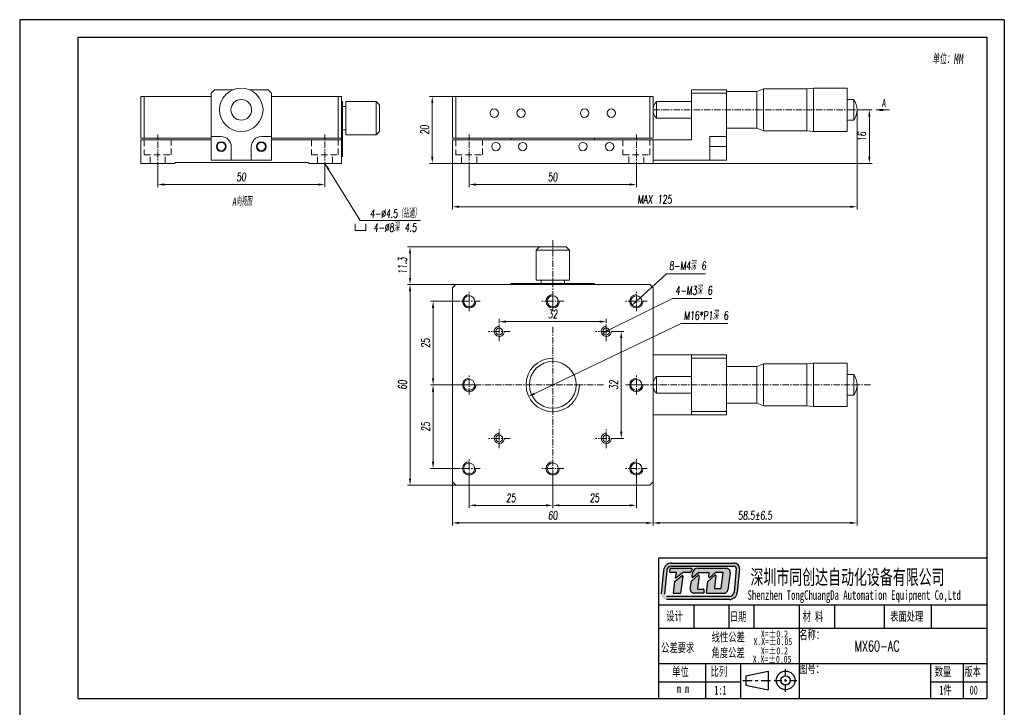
# Model space of a CAD drawing. Header units: millimetres. Extents: x 13711 to 14006, y 235 to 651.
# Tile 3 of 3: x 13711 to 14006, y 445 to 651. Entities that reach past the tile are written whole.
import ezdxf

# ---------------------------------------------------------------- set-up
doc = ezdxf.new("R2010")
doc.units = ezdxf.units.MM
doc.header["$LTSCALE"] = 0.3
doc.linetypes.add('CENTERX2', pattern=[20.32, 12.7, -2.54, 2.54, -2.54])
doc.linetypes.add('DASHED', pattern=[19.05, 12.7, -6.35])
for name, color, linetype, lineweight in [('中心线', 5, 'CENTERX2', 13), ('剖面线', 50, 'Continuous', 13), ('外框', 7, 'Continuous', 30), ('文字', 3, 'Continuous', 13), ('标注', 1, 'Continuous', 18), ('虚线', 6, 'DASHED', 13), ('螺纹线', 3, 'Continuous', 13), ('轮廓线', 7, 'Continuous', 20)]:
    doc.layers.add(name, color=color, linetype=linetype, lineweight=lineweight)
doc.styles.add('SLDTEXTSTYLE2', font='txt')
doc.styles.get("Standard").update_dxf_attribs({"font": 'txt.shx', "width": 0.67, "oblique": 5, "bigfont": 'gbcbig.shx'})
doc.dimstyles.new('1', dxfattribs={"dimtxt": 2.5, "dimasz": 2, "dimexe": 0.8, "dimexo": 0, "dimgap": 1, "dimtad": 1, "dimdec": 1, "dimdsep": 46, "dimtxsty": 'Standard', "dimcen": 0, "dimclrd": 256, "dimclre": 256, "dimclrt": 256, "dimadec": 0, "dimazin": 0, "dimtfac": 1, "dimtdec": 1, "dimtmove": 0, "dimatfit": 3, "dimfxl": 0, "dimtzin": 0, "dimlwd": -1, "dimlwe": -1, "dimarcsym": 0})
doc.dimstyles.new('1$3', dxfattribs={"dimtxt": 2.5, "dimasz": 2, "dimexe": 0.8, "dimexo": 0, "dimgap": 1, "dimtad": 1, "dimtih": 1, "dimtoh": 1, "dimdec": 1, "dimdsep": 46, "dimtxsty": 'Standard', "dimcen": 0, "dimclrd": 256, "dimclre": 256, "dimclrt": 256, "dimadec": 0, "dimazin": 0, "dimtfac": 1, "dimtdec": 1, "dimtmove": 0, "dimatfit": 3, "dimfxl": 0, "dimtzin": 0, "dimlwd": -1, "dimlwe": -1, "dimarcsym": 0})

# ---------------------------------------------------------------- blocks, each defined once
blk = doc.blocks.new('Y')
at = {"lineweight": 30}
for p, q in [((-4136.76, 2009.27), (-3862.74, 2009.27)), ((-4154.44, 2003.97), (-3857.44, 2003.97)), ((-4154.44, 2003.97), (-3857.44, 2003.97))]:
    blk.add_line(p, q, dxfattribs=at)
for points in [[(-3857.44, 2213.99), (-4154.44, 2213.99), (-4154.44, 2003.97)], [(-4136.76, 2009.27), (-4136.76, 2208.69), (-3862.74, 2208.69)]]:
    blk.add_lwpolyline(points, dxfattribs=at)
blk = doc.blocks.new('W')
at = {"lineweight": 30}
for p, q in [((-3857.44, 2213.99), (-3857.44, 2003.97)), ((-3857.44, 2213.99), (-3857.44, 2003.97)), ((-3862.74, 2208.69), (-3862.74, 2009.27))]:
    blk.add_line(p, q, dxfattribs=at)
blk.add_blockref('Y', (0, 0))
blk = doc.blocks.new('jt')
at = {"layer": '螺纹线', "ltscale": 0.5}
h = blk.add_hatch(color=256, dxfattribs=at)
h.paths.add_polyline_path([(13642.82, 624.25), (13646.82, 624.25), (13646.82, 624.75)])
h.paths.add_polyline_path([(13642.82, 624.25), (13646.82, 623.75), (13646.82, 624.25)])
for p, q in [((13642.82, 624.25), (13646.82, 624.75)), ((13646.82, 623.75), (13646.82, 624.75)), ((13642.82, 624.25), (13650.82, 624.25)), ((13642.82, 624.25), (13646.82, 623.75))]:
    blk.add_line(p, q, dxfattribs=at)
blk = doc.blocks.new('2')
at = {"layer": '标注', "ltscale": 0.3}
for p, q in [((-5.625, 6.75), (-5.625, 0)), ((-5.625, 0), (3.375, 0)), ((-5.625, 0), (5.625, 0)), ((5.625, 0), (5.625, 6.75))]:
    blk.add_line(p, q, dxfattribs=at)
blk = doc.blocks.new('*D136')
at = {"layer": 'Defpoints', "color": 0, "ltscale": 0.3}
for p in [(13840.69, 628.01), (13834.65, 608.01), (13840.69, 608.01)]:
    blk.add_point(p, dxfattribs=at)
at = {"layer": '标注', "ltscale": 0.3}
for p, q in [((13840.69, 628.01), (13833.85, 628.01)), ((13834.65, 626.01), (13834.65, 610.01)), ((13840.69, 608.01), (13833.85, 608.01))]:
    blk.add_line(p, q, dxfattribs=at)
for points in [[(13834.31, 626.01), (13834.98, 626.01), (13834.65, 628.01)], [(13834.31, 610.01), (13834.98, 610.01), (13834.65, 608.01)]]:
    blk.add_solid(points, dxfattribs=at)
at = {"layer": '标注', "ltscale": 0.3, "insert": (13832.4, 618.01), "char_height": 2.5, "attachment_point": 5, "rotation": 90}
blk.add_mtext('20', dxfattribs=at)
blk = doc.blocks.new('*D138')
at = {"layer": 'Defpoints', "color": 0, "ltscale": 0.3}
for p in [(13840.69, 541.77), (13834.9, 516.77), (13842.43, 516.77)]:
    blk.add_point(p, dxfattribs=at)
at = {"layer": '标注', "ltscale": 0.3}
for p, q in [((13840.69, 541.77), (13834.1, 541.77)), ((13834.9, 539.77), (13834.9, 518.77)), ((13842.43, 516.77), (13834.1, 516.77))]:
    blk.add_line(p, q, dxfattribs=at)
for points in [[(13834.56, 539.77), (13835.23, 539.77), (13834.9, 541.77)], [(13834.56, 518.77), (13835.23, 518.77), (13834.9, 516.77)]]:
    blk.add_solid(points, dxfattribs=at)
at = {"layer": '标注', "ltscale": 0.3, "insert": (13832.65, 529.27), "char_height": 2.5, "attachment_point": 5, "rotation": 90}
blk.add_mtext('25', dxfattribs=at)
blk = doc.blocks.new('*D139')
at = {"layer": 'Defpoints', "color": 0, "ltscale": 0.3}
for p in [(13845.69, 513.86), (13870.69, 511.77), (13870.69, 505.74)]:
    blk.add_point(p, dxfattribs=at)
at = {"layer": '标注', "ltscale": 0.3}
for p, q in [((13845.69, 513.86), (13845.69, 504.94)), ((13870.69, 511.77), (13870.69, 504.94)), ((13847.69, 505.74), (13868.69, 505.74))]:
    blk.add_line(p, q, dxfattribs=at)
for points in [[(13847.69, 506.08), (13847.69, 505.41), (13845.69, 505.74)], [(13868.69, 506.08), (13868.69, 505.41), (13870.69, 505.74)]]:
    blk.add_solid(points, dxfattribs=at)
at = {"layer": '标注', "ltscale": 0.3, "insert": (13858.19, 507.99), "char_height": 2.5, "attachment_point": 5}
blk.add_mtext('25', dxfattribs=at)
blk = doc.blocks.new('*D140')
at = {"layer": 'Defpoints', "color": 0, "ltscale": 0.3}
for p in [(13870.69, 514.77), (13895.69, 513.86), (13895.69, 505.74)]:
    blk.add_point(p, dxfattribs=at)
at = {"layer": '标注', "ltscale": 0.3}
for p, q in [((13870.69, 514.77), (13870.69, 504.94)), ((13895.69, 513.86), (13895.69, 504.94)), ((13872.69, 505.74), (13893.69, 505.74))]:
    blk.add_line(p, q, dxfattribs=at)
for points in [[(13872.69, 506.08), (13872.69, 505.41), (13870.69, 505.74)], [(13893.69, 506.08), (13893.69, 505.41), (13895.69, 505.74)]]:
    blk.add_solid(points, dxfattribs=at)
at = {"layer": '标注', "ltscale": 0.3, "insert": (13883.19, 507.99), "char_height": 2.5, "attachment_point": 5}
blk.add_mtext('25', dxfattribs=at)
blk = doc.blocks.new('*D142')
at = {"layer": 'Defpoints', "color": 0, "ltscale": 0.3}
for p in [(13889.95, 557.77), (13889.95, 525.77), (13891.17, 525.77)]:
    blk.add_point(p, dxfattribs=at)
at = {"layer": '标注', "ltscale": 0.3}
for p, q in [((13889.95, 557.77), (13891.97, 557.77)), ((13891.17, 555.77), (13891.17, 527.77)), ((13889.95, 525.77), (13891.97, 525.77))]:
    blk.add_line(p, q, dxfattribs=at)
for points in [[(13890.83, 555.77), (13891.5, 555.77), (13891.17, 557.77)], [(13890.83, 527.77), (13891.5, 527.77), (13891.17, 525.77)]]:
    blk.add_solid(points, dxfattribs=at)
at = {"layer": '标注', "ltscale": 0.3, "insert": (13888.92, 541.77), "char_height": 2.5, "attachment_point": 5, "rotation": 90}
blk.add_mtext('32', dxfattribs=at)
blk = doc.blocks.new('*D143')
at = {"layer": 'Defpoints', "color": 0, "ltscale": 0.3}
for p in [(13854.69, 560.68), (13886.69, 560.68), (13886.69, 560.68)]:
    blk.add_point(p, dxfattribs=at)
at = {"layer": '标注', "ltscale": 0.3}
for p, q in [((13854.69, 560.68), (13854.69, 561.48)), ((13856.69, 560.68), (13884.69, 560.68)), ((13886.69, 560.68), (13886.69, 561.48))]:
    blk.add_line(p, q, dxfattribs=at)
for points in [[(13856.69, 561.02), (13856.69, 560.35), (13854.69, 560.68)], [(13884.69, 561.02), (13884.69, 560.35), (13886.69, 560.68)]]:
    blk.add_solid(points, dxfattribs=at)
at = {"layer": '标注', "ltscale": 0.3, "insert": (13870.69, 562.93), "char_height": 2.5, "attachment_point": 5}
blk.add_mtext('32', dxfattribs=at)
blk = doc.blocks.new('*D144')
at = {"layer": 'Defpoints', "color": 0, "ltscale": 0.3}
for p in [(13842.43, 566.77), (13834.9, 541.77), (13842.43, 541.77)]:
    blk.add_point(p, dxfattribs=at)
at = {"layer": '标注', "ltscale": 0.3}
for p, q in [((13842.43, 566.77), (13834.1, 566.77)), ((13834.9, 564.77), (13834.9, 543.77)), ((13842.43, 541.77), (13834.1, 541.77))]:
    blk.add_line(p, q, dxfattribs=at)
for points in [[(13834.56, 564.77), (13835.23, 564.77), (13834.9, 566.77)], [(13834.56, 543.77), (13835.23, 543.77), (13834.9, 541.77)]]:
    blk.add_solid(points, dxfattribs=at)
at = {"layer": '标注', "ltscale": 0.3, "insert": (13832.65, 554.27), "char_height": 2.5, "attachment_point": 5, "rotation": 90}
blk.add_mtext('25', dxfattribs=at)
blk = doc.blocks.new('*D145')
at = {"layer": 'Defpoints', "color": 0, "ltscale": 0.3}
for p in [(13841.69, 571.77), (13828, 511.77), (13841.69, 511.77)]:
    blk.add_point(p, dxfattribs=at)
at = {"layer": '标注', "ltscale": 0.3}
for p, q in [((13841.69, 571.77), (13827.2, 571.77)), ((13828, 569.77), (13828, 513.77)), ((13841.69, 511.77), (13827.2, 511.77))]:
    blk.add_line(p, q, dxfattribs=at)
for points in [[(13827.66, 569.77), (13828.33, 569.77), (13828, 571.77)], [(13827.66, 513.77), (13828.33, 513.77), (13828, 511.77)]]:
    blk.add_solid(points, dxfattribs=at)
at = {"layer": '标注', "ltscale": 0.3, "insert": (13825.75, 541.77), "char_height": 2.5, "attachment_point": 5, "rotation": 90}
blk.add_mtext('60', dxfattribs=at)
blk = doc.blocks.new('*D146')
at = {"layer": 'Defpoints', "color": 0, "ltscale": 0.3}
for p in [(13840.69, 513.34), (13900.69, 513.34), (13900.69, 500.49)]:
    blk.add_point(p, dxfattribs=at)
at = {"layer": '标注', "ltscale": 0.3}
for p, q in [((13840.69, 513.34), (13840.69, 499.69)), ((13900.69, 513.34), (13900.69, 499.69)), ((13842.69, 500.49), (13898.69, 500.49))]:
    blk.add_line(p, q, dxfattribs=at)
for points in [[(13842.69, 500.83), (13842.69, 500.16), (13840.69, 500.49)], [(13898.69, 500.83), (13898.69, 500.16), (13900.69, 500.49)]]:
    blk.add_solid(points, dxfattribs=at)
at = {"layer": '标注', "ltscale": 0.3, "insert": (13870.69, 502.74), "char_height": 2.5, "attachment_point": 5}
blk.add_mtext('60', dxfattribs=at)
blk = doc.blocks.new('*D147')
at = {"layer": 'Defpoints', "color": 0, "ltscale": 0.3}
for p in [(13866.69, 583.07), (13828, 571.77), (13841.69, 571.77)]:
    blk.add_point(p, dxfattribs=at)
at = {"layer": '标注', "ltscale": 0.3}
for p, q in [((13866.69, 583.07), (13827.2, 583.07)), ((13828, 581.07), (13828, 573.77)), ((13841.69, 571.77), (13827.2, 571.77))]:
    blk.add_line(p, q, dxfattribs=at)
for points in [[(13827.66, 581.07), (13828.33, 581.07), (13828, 583.07)], [(13827.66, 573.77), (13828.33, 573.77), (13828, 571.77)]]:
    blk.add_solid(points, dxfattribs=at)
at = {"layer": '标注', "ltscale": 0.3, "insert": (13825.75, 577.42), "char_height": 2.5, "attachment_point": 5, "rotation": 90}
blk.add_mtext('11.3', dxfattribs=at)
blk = doc.blocks.new('*D148')
at = {"layer": 'Defpoints', "color": 0, "ltscale": 0.3}
for p in [(13894.22, 565.42), (13897.16, 568.13)]:
    blk.add_point(p, dxfattribs=at)
at = {"layer": '标注', "ltscale": 0.3}
for p, q in [((13904.66, 575.02), (13895.69, 566.77)), ((13916.4, 575.02), (13904.66, 575.02))]:
    blk.add_line(p, q, dxfattribs=at)
blk.add_solid([(13895.46, 567.02), (13895.91, 566.53), (13894.22, 565.42)], dxfattribs=at)
at = {"layer": '标注', "ltscale": 0.3, "insert": (13911.03, 577.37), "char_height": 2.5, "attachment_point": 5}
blk.add_mtext('8-M4深 6', dxfattribs=at)
blk = doc.blocks.new('*D150')
at = {"layer": 'Defpoints', "color": 0, "ltscale": 0.3}
for p in [(13877.9, 545.23), (13863.47, 538.32)]:
    blk.add_point(p, dxfattribs=at)
at = {"layer": '标注', "ltscale": 0.3}
for p, q in [((13909.05, 560.13), (13865.28, 539.18)), ((13923.06, 560.13), (13909.05, 560.13))]:
    blk.add_line(p, q, dxfattribs=at)
blk.add_solid([(13865.13, 539.48), (13865.42, 538.88), (13863.47, 538.32)], dxfattribs=at)
at = {"layer": '标注', "ltscale": 0.3, "insert": (13916.56, 562.48), "char_height": 2.5, "attachment_point": 5}
blk.add_mtext('M16*P1深 6', dxfattribs=at)
blk = doc.blocks.new('*D151')
at = {"layer": 'Defpoints', "color": 0, "ltscale": 0.3}
for p in [(13885.34, 557.1), (13888.03, 558.44)]:
    blk.add_point(p, dxfattribs=at)
at = {"layer": '标注', "ltscale": 0.3}
for p, q in [((13906.51, 567.63), (13887.13, 557.99)), ((13918.23, 567.63), (13906.51, 567.63))]:
    blk.add_line(p, q, dxfattribs=at)
blk.add_solid([(13886.98, 558.29), (13887.28, 557.69), (13885.34, 557.1)], dxfattribs=at)
at = {"layer": '标注', "ltscale": 0.3, "insert": (13912.87, 569.98), "char_height": 2.5, "attachment_point": 5}
blk.add_mtext('4-M3深 6', dxfattribs=at)
blk = doc.blocks.new('*D152')
at = {"layer": 'Defpoints', "color": 0, "ltscale": 0.3}
for p in [(13961.69, 541.77), (13900.69, 513.34), (13961.69, 500.49)]:
    blk.add_point(p, dxfattribs=at)
at = {"layer": '剖面线', "ltscale": 0.3}
for p, q in [((13961.69, 541.77), (13961.69, 499.69)), ((13900.69, 513.34), (13900.69, 499.69)), ((13902.69, 500.49), (13959.69, 500.49))]:
    blk.add_line(p, q, dxfattribs=at)
for points in [[(13902.69, 500.83), (13902.69, 500.16), (13900.69, 500.49)], [(13959.69, 500.83), (13959.69, 500.16), (13961.69, 500.49)]]:
    blk.add_solid(points, dxfattribs=at)
at = {"layer": '剖面线', "ltscale": 0.3, "insert": (13931.19, 502.74), "char_height": 2.5, "attachment_point": 5}
blk.add_mtext('58.5%%p6.5', dxfattribs=at)
blk = doc.blocks.new('*D153')
at = {"layer": 'Defpoints', "color": 0, "ltscale": 0.3}
for p in [(13963.42, 624.01), (13900.69, 608.01), (13965.36, 608.01)]:
    blk.add_point(p, dxfattribs=at)
at = {"layer": '标注', "ltscale": 0.3}
for p, q in [((13963.42, 624.01), (13966.16, 624.01)), ((13965.36, 622.01), (13965.36, 610.01)), ((13900.69, 608.01), (13966.16, 608.01))]:
    blk.add_line(p, q, dxfattribs=at)
for points in [[(13965.02, 622.01), (13965.69, 622.01), (13965.36, 624.01)], [(13965.02, 610.01), (13965.69, 610.01), (13965.36, 608.01)]]:
    blk.add_solid(points, dxfattribs=at)
at = {"layer": '标注', "ltscale": 0.3, "insert": (13963.11, 616.01), "char_height": 2.5, "attachment_point": 5, "rotation": 90}
blk.add_mtext('16', dxfattribs=at)
blk = doc.blocks.new('*D155')
at = {"layer": 'Defpoints', "color": 0, "ltscale": 0.3}
for p in [(13752.53, 606.55), (13802.53, 606.55), (13802.53, 601.68)]:
    blk.add_point(p, dxfattribs=at)
at = {"layer": '标注', "ltscale": 0.3}
for p, q in [((13752.53, 606.55), (13752.53, 600.88)), ((13802.53, 606.55), (13802.53, 600.88)), ((13754.53, 601.68), (13800.53, 601.68))]:
    blk.add_line(p, q, dxfattribs=at)
for points in [[(13754.53, 602.01), (13754.53, 601.34), (13752.53, 601.68)], [(13800.53, 602.01), (13800.53, 601.34), (13802.53, 601.68)]]:
    blk.add_solid(points, dxfattribs=at)
at = {"layer": '标注', "ltscale": 0.3, "insert": (13777.53, 603.93), "char_height": 2.5, "attachment_point": 5}
blk.add_mtext('50', dxfattribs=at)
blk = doc.blocks.new('*D156')
at = {"layer": 'Defpoints', "color": 0, "ltscale": 0.3}
for p in [(13845.69, 606.55), (13895.69, 606.55), (13895.69, 601.68)]:
    blk.add_point(p, dxfattribs=at)
at = {"layer": '标注', "ltscale": 0.3}
for p, q in [((13845.69, 606.55), (13845.69, 600.88)), ((13895.69, 606.55), (13895.69, 600.88)), ((13847.69, 601.68), (13893.69, 601.68))]:
    blk.add_line(p, q, dxfattribs=at)
for points in [[(13847.69, 602.01), (13847.69, 601.34), (13845.69, 601.68)], [(13893.69, 602.01), (13893.69, 601.34), (13895.69, 601.68)]]:
    blk.add_solid(points, dxfattribs=at)
at = {"layer": '标注', "ltscale": 0.3, "insert": (13870.69, 603.93), "char_height": 2.5, "attachment_point": 5}
blk.add_mtext('50', dxfattribs=at)
blk = doc.blocks.new('*D157')
at = {"layer": 'Defpoints', "color": 0, "ltscale": 0.3}
for p in [(13961.69, 624.01), (13840.69, 608.01), (13961.69, 595.03)]:
    blk.add_point(p, dxfattribs=at)
at = {"layer": '标注', "ltscale": 0.3}
for p, q in [((13961.69, 624.01), (13961.69, 594.23)), ((13840.69, 608.01), (13840.69, 594.23)), ((13842.69, 595.03), (13959.69, 595.03))]:
    blk.add_line(p, q, dxfattribs=at)
for points in [[(13842.69, 595.36), (13842.69, 594.69), (13840.69, 595.03)], [(13959.69, 595.36), (13959.69, 594.69), (13961.69, 595.03)]]:
    blk.add_solid(points, dxfattribs=at)
at = {"layer": '标注', "ltscale": 0.3, "insert": (13901.19, 597.28), "char_height": 2.5, "attachment_point": 5}
blk.add_mtext('MAX 125', dxfattribs=at)

msp = doc.modelspace()

# ---------------------------------------------------------------- hatches: boundary and pattern name
at = {"layer": '外框'}
h = msp.add_hatch(color=256, dxfattribs=at)
h.dxf.hatch_style = 1
h.paths.add_polyline_path([(13924.93, 488.5), (13906.18, 488.5, 0.38719), (13903.81, 486.34), (13903.15, 479.33, 0.441763), (13904.73, 477.59), (13923.5, 477.59, 0.387627), (13925.87, 479.75), (13926.51, 486.77, 0.441309)])
h.paths.add_polyline_path([(13924.93, 487.55, -0.441309), (13925.57, 486.85), (13924.92, 479.84, -0.387627), (13923.5, 478.54), (13904.73, 478.54, -0.441763), (13904.1, 479.24), (13904.75, 486.25, -0.38719), (13906.18, 487.55)], flags=16)
h.paths.add_polyline_path([(13912.24, 486.93, -0.569256), (13912.38, 486.7), (13911.85, 485.72, -0.275159), (13911.71, 485.64), (13909.57, 485.64, 0.178549), (13909.47, 485.6), (13907.53, 483.94), (13907.39, 483.94), (13907.7, 485.64), (13905.82, 485.64, -0.45517), (13905.66, 485.82), (13905.79, 486.78, -0.3737), (13905.95, 486.92)], flags=0)
h.paths.add_polyline_path([(13909.3, 484.72, -0.672884), (13909.56, 484.58), (13908.87, 479.49, -0.375428), (13908.71, 479.35), (13906.98, 479.35, -0.44516), (13906.82, 479.53), (13907.19, 483, -0.203266), (13907.25, 483.11)], flags=0)
h.paths.add_polyline_path([(13914.07, 486.94), (13922.56, 486.94, -0.453547), (13923.74, 485.59), (13923.06, 480.48, -0.375944), (13921.88, 479.45), (13916.84, 479.45, -0.443757), (13916.68, 479.62), (13917.02, 483.01), (13919.2, 484.86, -0.678155), (13919.46, 484.72), (13919.06, 481.03, 0.446434), (13919.22, 480.85), (13920.9, 480.85, 0.378328), (13921.06, 480.99), (13921.62, 485.53, 0.451033), (13921.47, 485.71), (13919.48, 485.71, 0.173657), (13919.38, 485.67), (13917.62, 484.22, -0.663), (13917.36, 484.36), (13917.46, 485.45, 0.43882), (13917.3, 485.62), (13914.41, 485.62, 0.175395), (13914.31, 485.59), (13912.59, 484.16, -0.680756), (13912.33, 484.3), (13912.49, 485.55, -0.377926)], flags=0)
h.paths.add_polyline_path([(13912.24, 483.17), (13914.16, 484.85, -0.684184), (13914.42, 484.71), (13914.01, 480.88, 0.446288), (13914.16, 480.71), (13915.7, 480.71, -0.414214), (13915.86, 480.55), (13915.86, 479.6, -0.414214), (13915.7, 479.45), (13913.01, 479.45, -0.429482), (13911.82, 480.7), (13912.19, 483.07, -0.175829)], flags=0)
h.paths.add_polyline_path([(13912.38, 486.7, 0.569256), (13912.24, 486.93), (13905.95, 486.92, 0.3737), (13905.79, 486.78), (13905.66, 485.82, 0.45517), (13905.82, 485.64), (13907.7, 485.64), (13907.39, 483.94), (13907.53, 483.94), (13909.47, 485.6, -0.178549), (13909.57, 485.64), (13911.71, 485.64, 0.275159), (13911.85, 485.72)], flags=0)
h.paths.add_polyline_path([(13909.56, 484.58, 0.672884), (13909.3, 484.72), (13907.25, 483.11, 0.203266), (13907.19, 483), (13906.82, 479.53, 0.44516), (13906.98, 479.35), (13908.71, 479.35, 0.375428), (13908.87, 479.49)], flags=0)
h.paths.add_polyline_path([(13914.42, 484.71, 0.684184), (13914.16, 484.85), (13912.24, 483.17, 0.175829), (13912.19, 483.07), (13911.82, 480.7, 0.429482), (13913.01, 479.45), (13915.7, 479.45, 0.414214), (13915.86, 479.6), (13915.86, 480.55, 0.414214), (13915.7, 480.71), (13914.16, 480.71, -0.446288), (13914.01, 480.88)], flags=0)
h.paths.add_polyline_path([(13922.56, 486.94), (13914.07, 486.94, 0.377926), (13912.49, 485.55), (13912.33, 484.3, 0.680756), (13912.59, 484.16), (13914.31, 485.59, -0.175395), (13914.41, 485.62), (13917.3, 485.62, -0.43882), (13917.46, 485.45), (13917.36, 484.36, 0.663), (13917.62, 484.22), (13919.38, 485.67, -0.173657), (13919.48, 485.71), (13921.47, 485.71, -0.451033), (13921.62, 485.53), (13921.06, 480.99, -0.378328), (13920.9, 480.85), (13919.22, 480.85, -0.446434), (13919.06, 481.03), (13919.46, 484.72, 0.678155), (13919.2, 484.86), (13917.02, 483.01), (13916.68, 479.62, 0.443757), (13916.84, 479.45), (13921.88, 479.45, 0.375944), (13923.06, 480.48), (13923.74, 485.59, 0.453547)], flags=0)
h = msp.add_hatch(color=256, dxfattribs=at)
h.dxf.hatch_style = 1
h.paths.add_polyline_path([(13912.38, 486.7, 0.569256), (13912.24, 486.93), (13905.95, 486.92, 0.3737), (13905.79, 486.78), (13905.66, 485.82, 0.45517), (13905.82, 485.64), (13907.7, 485.64), (13907.39, 483.94), (13907.53, 483.94), (13909.47, 485.6, -0.178549), (13909.57, 485.64), (13911.71, 485.64, 0.275159), (13911.85, 485.72)])
h.paths.add_polyline_path([(13909.56, 484.58, 0.672884), (13909.3, 484.72), (13907.25, 483.11, 0.203266), (13907.19, 483), (13906.82, 479.53, 0.44516), (13906.98, 479.35), (13908.71, 479.35, 0.375428), (13908.87, 479.49)])
h.paths.add_polyline_path([(13914.42, 484.71, 0.684184), (13914.16, 484.85), (13912.24, 483.17, 0.175829), (13912.19, 483.07), (13911.82, 480.7, 0.429482), (13913.01, 479.45), (13915.7, 479.45, 0.414214), (13915.86, 479.6), (13915.86, 480.55, 0.414214), (13915.7, 480.71), (13914.16, 480.71, -0.446288), (13914.01, 480.88)])
h.paths.add_polyline_path([(13922.56, 486.94), (13914.07, 486.94, 0.377926), (13912.49, 485.55), (13912.33, 484.3, 0.680756), (13912.59, 484.16), (13914.31, 485.59, -0.175395), (13914.41, 485.62), (13917.3, 485.62, -0.43882), (13917.46, 485.45), (13917.36, 484.36, 0.663), (13917.62, 484.22), (13919.38, 485.67, -0.173657), (13919.48, 485.71), (13921.47, 485.71, -0.451033), (13921.62, 485.53), (13921.06, 480.99, -0.378328), (13920.9, 480.85), (13919.22, 480.85, -0.446434), (13919.06, 481.03), (13919.46, 484.72, 0.678155), (13919.2, 484.86), (13917.02, 483.01), (13916.68, 479.62, 0.443757), (13916.84, 479.45), (13921.88, 479.45, 0.375944), (13923.06, 480.48), (13923.74, 485.59, 0.453547)])

# ---------------------------------------------------------------- linework, layer by layer
at = {"layer": '中心线', "ltscale": 0.5}
for p, q in [((13900.69, 624.01), (13963.42, 624.01)), ((13752.53, 606.55), (13752.53, 616.66)), ((13802.53, 606.55), (13802.53, 616.66)), ((13845.69, 606.55), (13845.69, 616.66)), ((13895.69, 606.55), (13895.69, 616.66)), ((13870.69, 585.06), (13870.69, 564.78)), ((13845.69, 563.86), (13845.69, 569.68)), ((13870.69, 563.86), (13870.69, 569.68)), ((13895.69, 563.86), (13895.69, 569.68)), ((13848.95, 566.77), (13842.43, 566.77)), ((13873.95, 566.77), (13867.43, 566.77)), ((13898.95, 566.77), (13892.43, 566.77)), ((13854.69, 554.86), (13854.69, 560.68)), ((13886.69, 554.86), (13886.69, 560.68)), ((13857.95, 557.77), (13851.43, 557.77)), ((13870.69, 559.1), (13870.69, 508.41)), ((13889.95, 557.77), (13883.43, 557.77)), ((13845.69, 538.86), (13845.69, 544.68)), ((13895.69, 538.86), (13895.69, 544.68)), ((13885.83, 541.77), (13838.99, 541.77)), ((13848.95, 541.77), (13842.43, 541.77)), ((13965.71, 541.77), (13892.43, 541.77)), ((13898.95, 541.77), (13892.43, 541.77)), ((13854.69, 522.86), (13854.69, 528.68)), ((13886.69, 522.86), (13886.69, 528.68)), ((13857.95, 525.77), (13851.43, 525.77)), ((13889.95, 525.77), (13883.43, 525.77)), ((13845.69, 513.86), (13845.69, 519.68)), ((13895.69, 513.86), (13895.69, 519.68)), ((13848.95, 516.77), (13842.43, 516.77)), ((13873.95, 516.77), (13867.43, 516.77)), ((13898.95, 516.77), (13892.43, 516.77))]:
    msp.add_line(p, q, dxfattribs=at)
at = {"layer": '外框', "lineweight": 30}
for p, q in [((13902.31, 490.06), (14000.47, 490.06)), ((13902.31, 490.06), (13902.31, 448)), ((13903.81, 486.34), (13903.15, 479.33)), ((13904.75, 486.25), (13904.1, 479.24)), ((13905.66, 485.82), (13905.79, 486.78)), ((13912.88, 476.04), (13912.88, 469.03)), ((13923.35, 476.04), (13923.35, 469.03)), ((13930.82, 476.04), (13930.82, 469.03)), ((13944.38, 476.04), (13944.38, 448)), ((13954.97, 476.04), (13954.97, 469.03)), ((13969.76, 476.04), (13969.76, 469.03)), ((13983.81, 476.04), (13983.81, 469.03)), ((13902.31, 469.03), (14000.47, 469.03)), ((13902.31, 458.51), (14000.47, 458.51)), ((13916.33, 458.51), (13916.33, 448)), ((13926.85, 458.51), (13926.85, 448)), ((13940.33, 454.55), (13940.33, 456.8)), ((13983.64, 458.51), (13983.64, 448)), ((13993.45, 458.51), (13993.45, 448)), ((13928.4, 454.82), (13935.12, 456.22)), ((13928.4, 454.82), (13928.4, 452.02)), ((13935.12, 456.22), (13935.12, 450.62)), ((13940.33, 453.04), (13940.33, 453.8)), ((13902.31, 452.95), (13926.85, 452.95)), ((13927.54, 453.42), (13930.3, 453.42)), ((13928.4, 452.02), (13935.12, 450.62)), ((13931.22, 453.42), (13932.14, 453.42)), ((13933.06, 453.42), (13935.82, 453.42)), ((13936.94, 453.42), (13939.2, 453.42)), ((13939.95, 453.42), (13940.7, 453.42)), ((13940.33, 450.03), (13940.33, 452.29)), ((13941.45, 453.42), (13943.71, 453.42)), ((13983.64, 452.95), (14000.47, 452.95))]:
    msp.add_line(p, q, dxfattribs=at)
at = {"layer": '外框'}
for p, q in [((13905.95, 486.92), (13912.24, 486.93)), ((13906.18, 488.5), (13924.93, 488.5)), ((13906.18, 487.55), (13924.93, 487.55)), ((13912.38, 486.7), (13911.85, 485.72)), ((13914.07, 486.94), (13922.56, 486.94)), ((13925.57, 486.85), (13924.92, 479.84)), ((13926.51, 486.77), (13925.87, 479.75)), ((13907.7, 485.64), (13905.82, 485.64)), ((13906.82, 479.53), (13907.19, 483)), ((13907.25, 483.11), (13909.3, 484.72)), ((13907.39, 483.94), (13907.7, 485.64)), ((13907.53, 483.94), (13907.39, 483.94)), ((13909.47, 485.6), (13907.53, 483.94)), ((13909.56, 484.58), (13908.87, 479.49)), ((13911.71, 485.64), (13909.57, 485.64)), ((13911.82, 480.7), (13912.19, 483.07)), ((13912.24, 483.17), (13914.16, 484.85)), ((13912.33, 484.3), (13912.49, 485.55)), ((13914.31, 485.59), (13912.59, 484.16)), ((13914.42, 484.71), (13914.01, 480.88)), ((13917.3, 485.62), (13914.41, 485.62)), ((13916.68, 479.62), (13917.02, 483.01)), ((13917.02, 483.01), (13919.2, 484.86)), ((13917.36, 484.36), (13917.46, 485.45)), ((13919.38, 485.67), (13917.62, 484.22)), ((13919.46, 484.72), (13919.06, 481.03)), ((13921.47, 485.71), (13919.48, 485.71)), ((13921.06, 480.99), (13921.62, 485.53)), ((13923.74, 485.59), (13923.06, 480.48)), ((13914.16, 480.71), (13915.7, 480.71)), ((13915.86, 480.55), (13915.86, 479.6)), ((13919.22, 480.85), (13920.9, 480.85)), ((13923.5, 478.54), (13904.73, 478.54)), ((13923.5, 477.59), (13904.73, 477.59)), ((13908.71, 479.35), (13906.98, 479.35)), ((13915.7, 479.45), (13913.01, 479.45)), ((13916.84, 479.45), (13921.88, 479.45)), ((13902.31, 476.04), (14000.47, 476.04))]:
    msp.add_line(p, q, dxfattribs=at)
at = {"layer": '外框', "lineweight": 30}
for radius in [2.8, 1.4]:
    msp.add_circle((13940.33, 453.42), radius, dxfattribs=at)
at = {"layer": '外框'}
for centre, radius, start, end in [((13906.18, 486.12), 2.38, 90, 174.6637), ((13906.18, 486.12), 1.43, 90, 174.6637), ((13912.24, 486.78), 0.159, 331.5389, 90.1428), ((13914.07, 485.35), 1.59, 90, 172.8115), ((13922.56, 485.75), 1.19, 352.4138, 90), ((13924.93, 486.91), 1.59, 354.7507, 90), ((13924.93, 486.91), 0.635, 354.7507, 90), ((13907.34, 482.99), 0.159, 128.0541, 174.0132), ((13909.4, 484.6), 0.159, 352.3102, 128.0541), ((13909.57, 485.48), 0.159, 90, 130.4936), ((13911.71, 485.8), 0.159, 270, 331.5389), ((13912.35, 483.05), 0.159, 131.3146, 171.2038), ((13912.49, 484.28), 0.159, 172.8115, 309.7928), ((13914.27, 484.73), 0.159, 353.7974, 131.3146), ((13914.41, 485.46), 0.159, 90, 129.7928), ((13917.3, 485.46), 0.159, 355.2286, 90), ((13917.52, 484.35), 0.159, 175.2286, 309.4062), ((13919.3, 484.74), 0.159, 353.7695, 130.3428), ((13919.48, 485.55), 0.159, 90, 129.4062), ((13921.47, 485.55), 0.159, 352.8922, 90), ((13913.01, 480.64), 1.19, 177.0294, 270), ((13914.16, 480.87), 0.159, 173.7974, 270), ((13915.7, 480.55), 0.159, 0, 90), ((13919.22, 481.01), 0.159, 173.7695, 270), ((13920.9, 481.01), 0.159, 270, 352.8922), ((13921.88, 480.64), 1.19, 270, 352.4138), ((13906.98, 479.51), 0.159, 174.0132, 270), ((13908.71, 479.51), 0.159, 270, 352.3102), ((13915.7, 479.6), 0.159, 270, 0), ((13916.84, 479.6), 0.159, 174.2816, 270), ((13923.5, 479.97), 1.43, 270, 354.7507), ((13923.5, 479.97), 2.38, 270, 354.7507)]:
    msp.add_arc(centre, radius, start, end, dxfattribs=at)
at = {"layer": '外框', "lineweight": 30}
for centre, start, end in [((13905.95, 486.76), 90.1428, 172.1056), ((13905.82, 485.8), 172.1056, 270)]:
    msp.add_arc(centre, 0.159, start, end, dxfattribs=at)
at = {"layer": '标注', "ltscale": 0.3}
msp.add_line((13831.09, 590.89), (13813.05, 590.89), dxfattribs=at)
at = {"layer": '虚线', "ltscale": 0.5}
for p, q in [((13748.53, 615.01), (13748.53, 610.51)), ((13756.53, 610.51), (13756.53, 615.01)), ((13798.53, 615.01), (13798.53, 610.51)), ((13806.53, 610.51), (13806.53, 615.01)), ((13841.69, 615.01), (13841.69, 610.51)), ((13849.69, 610.51), (13849.69, 615.01)), ((13891.69, 615.01), (13891.69, 610.51)), ((13899.69, 610.51), (13899.69, 615.01)), ((13748.53, 610.51), (13756.53, 610.51)), ((13750.28, 608.01), (13750.28, 610.51)), ((13754.78, 608.01), (13754.78, 610.51)), ((13798.53, 610.51), (13806.53, 610.51)), ((13800.28, 608.01), (13800.28, 610.51)), ((13804.78, 608.01), (13804.78, 610.51)), ((13841.69, 610.51), (13849.69, 610.51)), ((13843.44, 608.01), (13843.44, 610.51)), ((13847.94, 608.01), (13847.94, 610.51)), ((13891.69, 610.51), (13899.69, 610.51)), ((13893.44, 608.01), (13893.44, 610.51)), ((13897.94, 608.01), (13897.94, 610.51))]:
    msp.add_line(p, q, dxfattribs=at)
at = {"layer": '螺纹线', "ltscale": 0.3}
for centre in [(13845.69, 566.77), (13870.69, 566.77), (13895.69, 566.77), (13845.69, 541.77), (13895.69, 541.77), (13845.69, 516.77), (13870.69, 516.77), (13895.69, 516.77)]:
    msp.add_arc(centre, 2, 90, 0, dxfattribs=at)
at = {"layer": '螺纹线'}
for centre, radius, start, end in [((13854.69, 557.77), 1.5, 89.9072, 0.0928), ((13886.69, 557.77), 1.5, 89.9072, 0.0928), ((13870.69, 541.77), 8, 90, 0), ((13854.69, 525.77), 1.5, 89.9072, 0.0928), ((13886.69, 525.77), 1.5, 89.9072, 0.0928)]:
    msp.add_arc(centre, radius, start, end, dxfattribs=at)
at = {"layer": '轮廓线'}
for p, q in [((13931.69, 629.51), (13933.69, 630.26)), ((13933.69, 630.26), (13946.69, 630.26)), ((13933.69, 617.76), (13933.69, 630.26)), ((13946.69, 630.26), (13948.69, 630.51)), ((13946.69, 617.76), (13946.69, 630.26)), ((13948.69, 630.51), (13958.69, 630.51)), ((13948.69, 617.51), (13948.69, 630.51)), ((13958.69, 617.51), (13958.69, 630.51)), ((13747.53, 615.51), (13747.53, 628.01)), ((13747.53, 628.01), (13768.53, 628.01)), ((13748.53, 628.01), (13748.53, 615.51)), ((13768.53, 629.01), (13769.53, 630.01)), ((13768.53, 609.01), (13768.53, 629.01)), ((13775.1, 630.01), (13769.53, 630.01)), ((13785.53, 630.01), (13779.96, 630.01)), ((13785.53, 630.01), (13786.53, 629.01)), ((13786.53, 609.01), (13786.53, 629.01)), ((13786.53, 628.01), (13807.53, 628.01)), ((13806.53, 628.01), (13806.53, 615.51)), ((13807.53, 608.01), (13807.53, 628.01)), ((13840.69, 628.01), (13840.69, 615.51)), ((13840.69, 628.01), (13900.69, 628.01)), ((13841.69, 628.01), (13841.69, 615.51)), ((13899.69, 615.51), (13899.69, 628.01)), ((13900.69, 628.01), (13900.69, 615.51)), ((13912.19, 630.01), (13912.19, 615.01)), ((13912.19, 630.01), (13922.69, 630.01)), ((13912.19, 629.01), (13922.69, 629.01)), ((13922.69, 609.01), (13922.69, 630.01)), ((13922.69, 629.51), (13931.69, 629.51)), ((13931.69, 629.51), (13931.69, 618.51)), ((13807.83, 626.51), (13807.53, 626.51)), ((13807.53, 624.51), (13807.83, 624.51)), ((13807.83, 610.01), (13807.83, 626.51)), ((13808.83, 625.01), (13807.83, 625.01)), ((13817.83, 626.51), (13808.83, 626.51)), ((13808.83, 626.51), (13808.83, 616.51)), ((13818.83, 625.51), (13817.83, 626.51)), ((13817.83, 616.51), (13817.83, 626.51)), ((13818.83, 617.51), (13818.83, 625.51)), ((13901.69, 621.51), (13901.69, 626.51)), ((13901.69, 626.51), (13912.19, 626.51)), ((13958.69, 627.11), (13960.69, 627.11)), ((13960.69, 620.91), (13960.69, 627.11)), ((13901.69, 621.51), (13912.19, 621.51)), ((13922.69, 618.51), (13931.69, 618.51)), ((13931.69, 618.51), (13933.69, 617.76)), ((13958.69, 620.91), (13960.69, 620.91)), ((13747.53, 615.51), (13768.53, 615.51)), ((13768.53, 616.01), (13771.53, 616.01)), ((13783.53, 616.01), (13786.53, 616.01)), ((13786.53, 615.51), (13807.53, 615.51)), ((13808.83, 618.01), (13807.83, 618.01)), ((13808.83, 616.51), (13817.83, 616.51)), ((13817.83, 616.51), (13818.83, 617.51)), ((13840.69, 615.51), (13900.69, 615.51)), ((13858.19, 615.51), (13858.19, 615.01)), ((13883.19, 615.01), (13883.19, 615.51)), ((13917.69, 616.01), (13922.69, 616.01)), ((13917.69, 609.01), (13917.69, 616.01)), ((13933.69, 617.76), (13946.69, 617.76)), ((13946.69, 617.76), (13948.69, 617.51)), ((13948.69, 617.51), (13958.69, 617.51)), ((13747.53, 608.01), (13747.53, 615.01)), ((13747.53, 615.01), (13768.53, 615.01)), ((13774.53, 613.01), (13774.53, 609.01)), ((13780.53, 609.01), (13780.53, 613.01)), ((13786.53, 615.01), (13807.53, 615.01)), ((13840.69, 615.01), (13840.69, 608.01)), ((13840.69, 615.01), (13912.19, 615.01)), ((13900.69, 615.01), (13900.69, 608.01)), ((13917.69, 613.01), (13922.69, 613.01)), ((13807.53, 612.01), (13807.83, 612.01)), ((13807.83, 610.01), (13807.53, 610.01)), ((13747.53, 608.01), (13757.53, 608.01)), ((13757.83, 608.31), (13757.53, 608.01)), ((13757.83, 608.31), (13797.53, 608.31)), ((13768.53, 609.01), (13786.53, 609.01)), ((13797.83, 608.01), (13797.53, 608.31)), ((13797.83, 608.01), (13807.53, 608.01)), ((13840.69, 608.01), (13900.69, 608.01)), ((13900.69, 609.01), (13922.69, 609.01)), ((13866.69, 583.07), (13865.69, 582.07)), ((13874.69, 583.07), (13866.69, 583.07)), ((13874.69, 583.07), (13875.69, 582.07)), ((13865.69, 582.07), (13865.69, 573.07)), ((13865.69, 582.07), (13875.69, 582.07)), ((13875.69, 582.07), (13875.69, 573.07)), ((13840.69, 570.77), (13841.69, 571.77)), ((13899.69, 571.77), (13841.69, 571.77)), ((13858.19, 571.77), (13858.19, 572.07)), ((13858.19, 572.07), (13883.19, 572.07)), ((13860.19, 571.77), (13860.19, 572.07)), ((13865.69, 573.07), (13875.69, 573.07)), ((13867.19, 573.07), (13867.19, 572.07)), ((13874.19, 573.07), (13874.19, 572.07)), ((13881.19, 572.07), (13881.19, 571.77)), ((13883.19, 572.07), (13883.19, 571.77)), ((13899.69, 571.77), (13900.69, 570.77)), ((13840.69, 570.77), (13840.69, 512.77)), ((13900.69, 512.77), (13900.69, 570.77)), ((13900.69, 550.77), (13922.69, 550.77)), ((13912.19, 550.77), (13912.19, 532.77)), ((13922.69, 532.77), (13922.69, 550.77)), ((13912.19, 549.77), (13922.69, 549.77)), ((13931.69, 547.27), (13933.69, 548.02)), ((13933.69, 548.02), (13946.69, 548.02)), ((13933.69, 535.52), (13933.69, 548.02)), ((13948.69, 548.27), (13946.69, 548.02)), ((13946.69, 535.52), (13946.69, 548.02)), ((13958.69, 548.27), (13948.69, 548.27)), ((13948.69, 535.27), (13948.69, 548.27)), ((13958.69, 535.27), (13958.69, 548.27)), ((13931.69, 547.27), (13922.69, 547.27)), ((13931.69, 547.27), (13931.69, 536.27)), ((13958.69, 544.87), (13960.69, 544.87)), ((13960.69, 544.87), (13960.69, 538.67)), ((13901.69, 544.27), (13901.69, 539.27)), ((13912.19, 544.27), (13901.69, 544.27)), ((13901.69, 539.27), (13912.19, 539.27)), ((13922.69, 536.27), (13931.69, 536.27)), ((13933.69, 535.52), (13931.69, 536.27)), ((13960.69, 538.67), (13958.69, 538.67)), ((13912.19, 533.77), (13922.69, 533.77)), ((13946.69, 535.52), (13933.69, 535.52)), ((13946.69, 535.52), (13948.69, 535.27)), ((13948.69, 535.27), (13958.69, 535.27)), ((13900.69, 532.77), (13922.69, 532.77)), ((13841.69, 511.77), (13840.69, 512.77)), ((13900.69, 512.77), (13899.69, 511.77)), ((13841.69, 511.77), (13899.69, 511.77))]:
    msp.add_line(p, q, dxfattribs=at)
for centre, radius in [((13777.53, 624.01), 6.5), ((13777.53, 624.01), 3.1), ((13853.19, 623.01), 1.25), ((13861.19, 623.01), 1.25), ((13880.19, 623.01), 1.25), ((13888.19, 623.01), 1.25), ((13771.53, 613.01), 1.45), ((13771.53, 613.01), 1.25), ((13783.53, 613.01), 1.45), ((13783.53, 613.01), 1.25), ((13853.69, 613.01), 1.25), ((13861.69, 613.01), 1.25), ((13879.69, 613.01), 1.25), ((13887.69, 613.01), 1.25), ((13845.69, 566.77), 1.65), ((13870.69, 566.77), 1.65), ((13895.69, 566.77), 1.65), ((13854.69, 557.77), 1), ((13886.69, 557.77), 1), ((13870.69, 541.77), 7), ((13845.69, 541.77), 1.65), ((13895.69, 541.77), 1.65), ((13854.69, 525.77), 1), ((13886.69, 525.77), 1), ((13845.69, 516.77), 1.65), ((13870.69, 516.77), 1.65), ((13895.69, 516.77), 1.65)]:
    msp.add_circle(centre, radius, dxfattribs=at)
for centre, radius, start, end in [((13904.31, 624.01), 3.62, 136.3972, 223.6028), ((13956.38, 624.01), 5.3, 324.2426, 35.7574), ((13771.53, 613.01), 3, 0, 90), ((13783.53, 613.01), 3, 90, 180), ((13956.38, 541.77), 5.3, 324.2426, 35.7574), ((13904.31, 541.77), 3.62, 136.3972, 223.6028)]:
    msp.add_arc(centre, radius, start, end, dxfattribs=at)

# ---------------------------------------------------------------- block references
at = {"layer": '中心线', "xscale": 0.2890432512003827, "yscale": 0.2890432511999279, "zscale": 0.2890432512}
msp.add_blockref('2', (13813.17, 587.93), dxfattribs=at)
at = {"layer": '剖面线', "xscale": 0.5, "yscale": 0.5, "zscale": 0.5}
msp.add_blockref('jt', (7145.99, 311.88), dxfattribs=at)
at = {"layer": '外框', "lineweight": 25, "xscale": 0.991439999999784, "yscale": 0.9914400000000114, "zscale": 0.9914399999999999}
msp.add_blockref('W', (17830.14, -1544.08), dxfattribs=at)

# ---------------------------------------------------------------- texts
at = {"layer": '外框', "style": 'SLDTEXTSTYLE2', "width": 0.67}
for s, height, p in [('深圳市同创达自动化设备有限公司', 4.4417, (13929.81, 482.08)), ('Shenzhen TongChuangDa Automation Equipment Co,Ltd', 2.8553, (13928.94, 477.5)), ('设计', 2.644, (13904.64, 471.3)), ('日期', 2.644, (13923.64, 471.16)), ('材 料', 2.644, (13945.42, 471.21)), ('表面处理', 2.644, (13971.59, 471.21)), ('X=±0.2', 2.115, (13932.93, 466.26)), ('名称：', 2.644, (13944.41, 465.72)), ('线性公差', 2.644, (13918.21, 465.02)), ('X.X=±0.05', 2.115, (13930.72, 463.97)), ('公差要求', 2.644, (13903.09, 461.85)), ('角度公差', 2.644, (13918.17, 460.37)), ('X=±0.2', 2.115, (13932.93, 461.21)), ('X.X=±0.05', 2.115, (13930.5, 458.69)), ('单位', 2.644, (13906.37, 454.67)), ('比列', 2.644, (13917.88, 454.75)), ('图号：', 2.644, (13944.34, 455.58)), ('数量', 2.644, (13984.9, 454.71)), ('版本', 2.644, (13993.77, 454.71)), (' m m', 2.644, (13906.59, 449.61)), ('1:1', 2.644, (13919.01, 449.19)), ('1件', 2.644, (13986.3, 449.19)), ('00', 2.644, (13995.37, 449.19))]:
    msp.add_text(s, height=height, dxfattribs=at).set_placement(p)
at = {"layer": '文字', "ltscale": 0.3, "width": 0.67}
msp.add_text('   MX60-AC', height=3.143, dxfattribs=at).set_placement((13954.85, 462.1))
at = {"layer": '文字', "ltscale": 0.3}
for s, insert, char_height, attachment_point in [('单位：{\\fFANGSONG_GB2312|b1|i0|c1|p0;MM}', (13984.23, 640.83), 3.1429, 1), ('{\\fFANGSONG_GB2312|b1|i0|c1|p0;A}', (13970.29, 627.25), 2.3625, 3), ('{\\fFANGSONG_GB2312|b1|i0|c1|p0;A}向视图', (13780.79, 597.72), 2.3625, 3)]:
    msp.add_mtext(s, dxfattribs=dict(at, insert=insert, char_height=char_height, attachment_point=attachment_point))
at = {"layer": '标注', "ltscale": 0.3, "insert": (13823.5, 590.89), "char_height": 2.4973, "attachment_point": 5}
msp.add_mtext('4-%%C4.5（钻通）\\P4-%%C8深 4.5', dxfattribs=at)

# ---------------------------------------------------------------- dimensions: what is measured, and where the dimension line sits
at = {"layer": '剖面线', "ltscale": 0.3}
dim = msp.add_linear_dim(base=(13961.69, 500.49), p1=(13900.69, 513.34), p2=(13961.69, 541.77), text='58.5%%p6.5', dimstyle='1', dxfattribs=at)
dim.commit()
dim.dimension.update_dxf_attribs({"geometry": '*D152', "text_midpoint": (13931.19, 502.74)})
at = {"layer": '标注', "ltscale": 0.3}
for base, p1, p2, picture, middle in [((13834.65, 608.01), (13840.69, 628.01), (13840.69, 608.01), '*D136', (13832.4, 618.01)), ((13965.36, 608.01), (13963.42, 624.01), (13900.69, 608.01), '*D153', (13963.11, 616.01)), ((13828, 571.77), (13866.69, 583.07), (13841.69, 571.77), '*D147', (13825.75, 577.42)), ((13828, 511.77), (13841.69, 571.77), (13841.69, 511.77), '*D145', (13825.75, 541.77)), ((13834.9, 541.77), (13842.43, 566.77), (13842.43, 541.77), '*D144', (13832.65, 554.27)), ((13891.17, 525.77), (13889.95, 557.77), (13889.95, 525.77), '*D142', (13888.92, 541.77)), ((13834.9, 516.77), (13840.69, 541.77), (13842.43, 516.77), '*D138', (13832.65, 529.27))]:
    dim = msp.add_linear_dim(base=base, p1=p1, p2=p2, angle=90, dimstyle='1', dxfattribs=at)
    dim.commit()
    dim.dimension.update_dxf_attribs({"geometry": picture, "text_midpoint": middle})
dim = msp.add_linear_dim(base=(13961.69, 595.03), p1=(13840.69, 608.01), p2=(13961.69, 624.01), text='MAX 125', dimstyle='1', dxfattribs=at)
dim.commit()
dim.dimension.update_dxf_attribs({"geometry": '*D157', "text_midpoint": (13901.19, 597.28)})
for base, p1, p2, picture, middle in [((13802.53, 601.68), (13752.53, 606.55), (13802.53, 606.55), '*D155', (13777.53, 603.93)), ((13895.69, 601.68), (13845.69, 606.55), (13895.69, 606.55), '*D156', (13870.69, 603.93)), ((13886.69, 560.68), (13854.69, 560.68), (13886.69, 560.68), '*D143', (13870.69, 562.93)), ((13900.69, 500.49), (13840.69, 513.34), (13900.69, 513.34), '*D146', (13870.69, 502.74)), ((13870.69, 505.74), (13845.69, 513.86), (13870.69, 511.77), '*D139', (13858.19, 507.99)), ((13895.69, 505.74), (13870.69, 514.77), (13895.69, 513.86), '*D140', (13883.19, 507.99))]:
    dim = msp.add_linear_dim(base=base, p1=p1, p2=p2, dimstyle='1', dxfattribs=at)
    dim.commit()
    dim.dimension.update_dxf_attribs({"geometry": picture, "text_midpoint": middle})
for p1, p2, text, picture, middle in [((13897.16, 568.13), (13894.22, 565.42), '8-M4深 6', '*D148', (13904.66, 575.02)), ((13888.03, 558.44), (13885.34, 557.1), '4-M3深 6', '*D151', (13906.51, 567.63)), ((13877.9, 545.23), (13863.47, 538.32), 'M16*P1深 6', '*D150', (13909.05, 560.13))]:
    dim = msp.add_diameter_dim_2p(p1=p1, p2=p2, text=text, dimstyle='1$3', override={"dimtmove": 1}, dxfattribs=at)
    dim.commit()
    dim.dimension.update_dxf_attribs({"geometry": picture, "text_midpoint": middle, "dimtype": 163})

# ---------------------------------------------------------------- leaders
msp.add_leader([(13802.53, 608.01), (13813.05, 590.89)], dimstyle='1', override={"dimgap": 1, "dimtad": 0}, dxfattribs=at)

doc.saveas('drawing.dxf')
